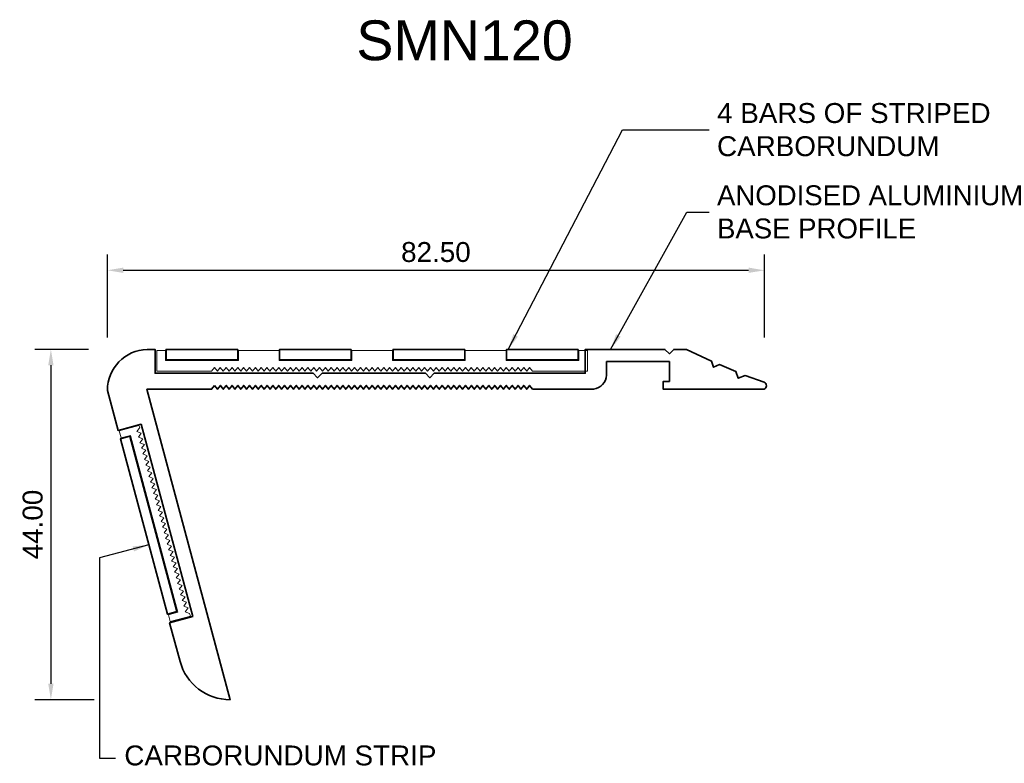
# Model space of a CAD drawing. Header units: millimetres. Extents: x -16 to 108, y -47 to 46.
import ezdxf

# ---------------------------------------------------------------- set-up
doc = ezdxf.new("R2010")
doc.units = ezdxf.units.MM
for name, color, linetype, lineweight in [('FS-DETAIL', 3, 'Continuous', 35), ('FS-DETAIL-THIN', 8, 'Continuous', 13), ('FS-DIM', 14, 'Continuous', 15), ('FS-TEXT', 7, 'Continuous', 25)]:
    doc.layers.add(name, color=color, linetype=linetype, lineweight=lineweight)
doc.styles.add('Arial', font='arial.ttf', dxfattribs={"height": 2.5})
doc.dimstyles.new('Diagonal_2.5mm Arial', dxfattribs={"dimtxt": 2.5, "dimasz": 2, "dimexe": 2, "dimexo": 3, "dimgap": 1, "dimtad": 1, "dimzin": 0, "dimdsep": 46, "dimtxsty": 'Arial', "dimcen": 2, "dimdle": 4, "dimclrd": 256, "dimclre": 256, "dimclrt": 50, "dimaunit": 1, "dimadec": 0, "dimazin": 0, "dimtfac": 1, "dimtix": 1, "dimtmove": 2, "dimatfit": 3, "dimfxl": 1, "dimtvp": 1, "dimtolj": 1, "dimtzin": 0, "dimarcsym": 0})
doc.dimstyles.new('Diagonal_2.5mm Arial$7', dxfattribs={"dimtxt": 2.5, "dimasz": 2, "dimexe": 2, "dimexo": 3, "dimgap": 1, "dimtad": 0, "dimzin": 0, "dimdsep": 46, "dimtxsty": 'Arial', "dimcen": 2, "dimdle": 4, "dimclrd": 1, "dimclre": 256, "dimclrt": 7, "dimaunit": 1, "dimadec": 0, "dimazin": 0, "dimtfac": 1, "dimtix": 1, "dimtmove": 2, "dimatfit": 3, "dimfxl": 1, "dimtvp": 1, "dimtolj": 1, "dimtzin": 0, "dimarcsym": 0})

# ---------------------------------------------------------------- blocks, each defined once
blk = doc.blocks.new('*D0')
at = {"layer": 'Defpoints', "color": 0, "transparency": 16777216}
for p in [(77.54, 14.93), (-4.96, 3.5), (77.54, 3.5)]:
    blk.add_point(p, dxfattribs=at)
at = {"layer": 'FS-DIM', "lineweight": -2, "transparency": 16777216}
for p, q in [((-4.96, 6.5), (-4.96, 16.93)), ((77.54, 6.5), (77.54, 16.93)), ((-2.96, 14.93), (75.54, 14.93))]:
    blk.add_line(p, q, dxfattribs=at)
at = {"layer": 'FS-DIM', "transparency": 16777216}
for points in [[(-2.96, 15.27), (-2.96, 14.6), (-4.96, 14.93)], [(75.54, 15.27), (75.54, 14.6), (77.54, 14.93)]]:
    blk.add_solid(points, dxfattribs=at)
at = {"layer": 'FS-DIM', "color": 50, "transparency": 16777216, "insert": (36.29, 17.21), "char_height": 2.5, "attachment_point": 5, "style": 'Arial'}
blk.add_mtext('\\A1;82.50', dxfattribs=at)
blk = doc.blocks.new('*D1')
at = {"layer": 'Defpoints', "color": 0, "transparency": 16777216}
for p in [(-4.35, 5), (-12.05, -39), (-3.61, -39)]:
    blk.add_point(p, dxfattribs=at)
at = {"layer": 'FS-DIM', "lineweight": -2, "transparency": 16777216}
for p, q in [((-7.35, 5), (-14.05, 5)), ((-12.05, 3), (-12.05, -37)), ((-6.61, -39), (-14.05, -39))]:
    blk.add_line(p, q, dxfattribs=at)
at = {"layer": 'FS-DIM', "transparency": 16777216}
for points in [[(-12.39, 3), (-11.72, 3), (-12.05, 5)], [(-12.39, -37), (-11.72, -37), (-12.05, -39)]]:
    blk.add_solid(points, dxfattribs=at)
at = {"layer": 'FS-DIM', "color": 50, "transparency": 16777216, "insert": (-14.33, -17), "char_height": 2.5, "attachment_point": 5, "rotation": 90, "style": 'Arial'}
blk.add_mtext('\\A1;44.00', dxfattribs=at)
blk = doc.blocks.new('FS_SMI510')
at = {"layer": 'FS-DETAIL', "flags": 128}
for points in [[(10.38, 3), (1.38, 3), (1.38, 1.69), (10.38, 1.69)], [(24.63, 3), (15.63, 3), (15.63, 1.69), (24.63, 1.69)], [(38.88, 3), (29.88, 3), (29.88, 1.69), (38.88, 1.69)], [(53.13, 3), (44.13, 3), (44.13, 1.69), (53.13, 1.69)]]:
    blk.add_lwpolyline(points, close=True, dxfattribs=at)
at = {"layer": 'FS-DETAIL-THIN'}
for p, q in [((1.29, 2.85), (0.19, 2.85)), ((0.19, 0.25), (0.19, 2.85)), ((1.29, 1.62), (1.29, 2.85)), ((15.57, 2.85), (10.48, 2.85)), ((10.48, 2.85), (10.48, 1.62)), ((15.57, 1.62), (15.57, 2.85)), ((29.82, 2.85), (24.69, 2.85)), ((24.69, 2.85), (24.69, 1.62)), ((29.82, 1.62), (29.82, 2.85)), ((44.07, 2.85), (38.94, 2.85)), ((38.94, 2.85), (38.94, 1.62)), ((44.07, 1.62), (44.07, 2.85)), ((54.29, 2.85), (53.19, 2.85)), ((53.19, 2.85), (53.19, 1.62)), ((54.29, 2.85), (54.29, 0.25)), ((10.48, 1.62), (1.29, 1.62)), ((24.69, 1.62), (15.57, 1.62)), ((38.94, 1.62), (29.82, 1.62)), ((53.19, 1.62), (44.07, 1.62)), ((0.19, 0.25), (7.08, 0.25)), ((7.08, 0.25), (7.45, 0.73)), ((7.45, 0.73), (7.82, 0.25)), ((7.82, 0.25), (8.18, 0.73)), ((8.18, 0.73), (8.55, 0.25)), ((8.55, 0.25), (8.92, 0.73)), ((8.92, 0.73), (9.28, 0.25)), ((9.28, 0.25), (9.65, 0.73)), ((9.65, 0.73), (10.01, 0.25)), ((10.01, 0.25), (10.38, 0.73)), ((10.38, 0.73), (10.75, 0.25)), ((10.75, 0.25), (11.11, 0.73)), ((11.11, 0.73), (11.48, 0.25)), ((11.48, 0.25), (11.85, 0.73)), ((11.85, 0.73), (12.21, 0.25)), ((12.21, 0.25), (12.58, 0.73)), ((12.58, 0.73), (12.95, 0.25)), ((12.95, 0.25), (13.31, 0.73)), ((13.31, 0.73), (13.68, 0.25)), ((13.68, 0.25), (14.04, 0.73)), ((14.04, 0.73), (14.41, 0.25)), ((14.41, 0.25), (14.78, 0.73)), ((14.78, 0.73), (15.14, 0.25)), ((15.14, 0.25), (15.51, 0.73)), ((15.51, 0.73), (15.88, 0.25)), ((15.88, 0.25), (16.24, 0.73)), ((16.24, 0.73), (16.61, 0.25)), ((16.61, 0.25), (16.98, 0.73)), ((16.98, 0.73), (17.34, 0.25)), ((17.34, 0.25), (17.71, 0.73)), ((17.71, 0.73), (18.08, 0.25)), ((18.08, 0.25), (18.44, 0.73)), ((18.44, 0.73), (18.81, 0.25)), ((18.81, 0.25), (19.17, 0.73)), ((19.17, 0.73), (19.54, 0.25)), ((19.54, 0.25), (19.91, 0.73)), ((19.91, 0.73), (20.27, 0.25)), ((20.27, 0.25), (20.64, 0.73)), ((20.64, 0.73), (21.01, 0.25)), ((21.01, 0.25), (21.37, 0.73)), ((21.37, 0.73), (21.74, 0.25)), ((21.74, 0.25), (22.11, 0.73)), ((22.11, 0.73), (22.47, 0.25)), ((22.47, 0.25), (22.84, 0.73)), ((22.84, 0.73), (23.2, 0.25)), ((23.2, 0.25), (23.57, 0.73)), ((23.57, 0.73), (23.94, 0.25)), ((23.94, 0.25), (24.3, 0.73)), ((24.3, 0.73), (24.67, 0.25)), ((24.67, 0.25), (25.04, 0.73)), ((25.04, 0.73), (25.4, 0.25)), ((25.4, 0.25), (25.77, 0.73)), ((25.77, 0.73), (26.14, 0.25)), ((26.14, 0.25), (26.5, 0.73)), ((26.5, 0.73), (26.87, 0.25)), ((26.87, 0.25), (27.24, 0.73)), ((27.24, 0.73), (27.6, 0.25)), ((27.6, 0.25), (27.97, 0.73)), ((27.97, 0.73), (28.33, 0.25)), ((28.33, 0.25), (28.7, 0.73)), ((28.7, 0.73), (29.07, 0.25)), ((29.07, 0.25), (29.43, 0.73)), ((29.43, 0.73), (29.8, 0.25)), ((29.8, 0.25), (30.17, 0.73)), ((30.17, 0.73), (30.53, 0.25)), ((30.53, 0.25), (30.9, 0.73)), ((30.9, 0.73), (31.27, 0.25)), ((31.27, 0.25), (31.63, 0.73)), ((31.63, 0.73), (32, 0.25)), ((32, 0.25), (32.36, 0.73)), ((32.36, 0.73), (32.73, 0.25)), ((32.73, 0.25), (33.1, 0.73)), ((33.1, 0.73), (33.46, 0.25)), ((33.46, 0.25), (33.83, 0.73)), ((33.83, 0.73), (34.2, 0.25)), ((34.2, 0.25), (34.56, 0.73)), ((34.56, 0.73), (34.93, 0.25)), ((34.93, 0.25), (35.3, 0.73)), ((35.3, 0.73), (35.66, 0.25)), ((35.66, 0.25), (36.03, 0.73)), ((36.03, 0.73), (36.4, 0.25)), ((36.4, 0.25), (36.76, 0.73)), ((36.76, 0.73), (37.13, 0.25)), ((37.13, 0.25), (37.49, 0.73)), ((37.49, 0.73), (37.86, 0.25)), ((37.86, 0.25), (38.23, 0.73)), ((38.23, 0.73), (38.59, 0.25)), ((38.59, 0.25), (38.96, 0.73)), ((38.96, 0.73), (39.33, 0.25)), ((39.33, 0.25), (39.69, 0.73)), ((39.69, 0.73), (40.06, 0.25)), ((40.06, 0.25), (40.43, 0.73)), ((40.43, 0.73), (40.79, 0.25)), ((40.79, 0.25), (41.16, 0.73)), ((41.16, 0.73), (41.52, 0.25)), ((41.52, 0.25), (41.89, 0.73)), ((41.89, 0.73), (42.26, 0.25)), ((42.26, 0.25), (42.62, 0.73)), ((42.62, 0.73), (42.99, 0.25)), ((42.99, 0.25), (43.36, 0.73)), ((43.36, 0.73), (43.72, 0.25)), ((43.72, 0.25), (44.09, 0.73)), ((44.09, 0.73), (44.46, 0.25)), ((44.46, 0.25), (44.82, 0.73)), ((44.82, 0.73), (45.19, 0.25)), ((45.19, 0.25), (45.56, 0.73)), ((45.56, 0.73), (45.92, 0.25)), ((45.92, 0.25), (46.29, 0.73)), ((46.29, 0.73), (46.65, 0.25)), ((46.65, 0.25), (47.02, 0.73)), ((47.02, 0.73), (47.39, 0.25)), ((47.39, 0.25), (54.29, 0.25))]:
    blk.add_line(p, q, dxfattribs=at)
blk = doc.blocks.new('FS_SMN120')
at = {"layer": 'FS-DETAIL'}
blk.add_lwpolyline([(8.49, 0.48), (8.86, 0), (9.23, 0.48), (9.59, 0), (9.96, 0.48), (10.33, 0), (10.69, 0.48), (11.06, 0), (11.42, 0.48), (11.79, 0), (12.16, 0.48), (12.52, 0), (12.89, 0.48), (13.26, 0), (13.62, 0.48), (13.99, 0), (14.36, 0.48), (14.72, 0), (15.09, 0.48), (15.46, 0), (15.82, 0.48), (16.19, 0), (16.55, 0.48), (16.92, 0), (17.29, 0.48), (17.65, 0), (18.02, 0.48), (18.39, 0), (18.75, 0.48), (19.12, 0), (19.49, 0.48), (19.85, 0), (20.22, 0.48), (20.58, 0), (20.95, 0.48), (21.32, 0), (21.68, 0.48), (22.05, 0), (22.42, 0.48), (22.78, 0), (23.15, 0.48), (23.52, 0), (23.88, 0.48), (24.25, 0), (24.62, 0.48), (24.98, 0), (25.35, 0.48), (25.71, 0), (26.08, 0.48), (26.45, 0), (26.81, 0.48), (27.18, 0), (27.55, 0.48), (27.91, 0), (28.28, 0.48), (28.65, 0), (29.01, 0.48), (29.38, 0), (29.38, 0), (29.74, 0.48), (30.11, 0), (30.48, 0.48), (30.84, 0), (31.21, 0.48), (31.58, 0), (31.94, 0.48), (32.31, 0), (32.68, 0.48), (33.04, 0), (33.41, 0.48), (33.78, 0), (34.14, 0.48), (34.51, 0), (34.87, 0.48), (35.24, 0), (35.61, 0.48), (35.97, 0), (36.34, 0.48), (36.71, 0), (37.07, 0.48), (37.44, 0), (37.81, 0.48), (38.17, 0), (38.54, 0.48), (38.9, 0), (39.27, 0.48), (39.64, 0), (40, 0.48), (40.37, 0), (40.74, 0.48), (41.1, 0), (41.47, 0.48), (41.84, 0), (42.2, 0.48), (42.57, 0), (42.94, 0.48), (43.3, 0), (43.67, 0.48), (44.03, 0), (44.4, 0.48), (44.77, 0), (45.13, 0.48), (45.5, 0), (45.87, 0.48), (46.23, 0), (46.6, 0.48), (46.97, 0), (47.33, 0.48), (47.7, 0), (48.06, 0.48), (48.43, 0), (56.09, 0, 0.363366), (57.72, 1.75), (57.72, 3.47), (65.62, 3.47), (65.62, 0.97), (64.83, 0.97), (64.83, 0), (77.49, 0, 0.723376), (77.49, 0.86), (75.13, 1.71), (74.26, 1.38), (73.95, 2.21), (71.88, 3.09), (71.16, 2.75), (70.9, 3.5), (67.76, 5), (66.16, 5), (65.6, 4.44), (65.04, 5), (55.04, 5), (55.04, 2), (36.09, 2), (35.53, 1.44), (34.97, 2), (21.99, 2), (21.43, 1.44), (20.87, 2), (1.04, 2), (1.04, 5), (0.04, 5, 0.407474), (-4.96, -0.16), (-3.62, -5.18), (-0.72, -4.4), (5.75, -28.55), (2.85, -29.33), (4.16, -34.2, 0.338379), (10.45, -39), (0, 0), (8.13, 0)], format="xyb", close=True, dxfattribs=at)
blk.add_lwpolyline([(3.78, -27.94), (-2.13, -5.92), (-3.33, -6.24), (2.57, -28.27)], close=True, dxfattribs=at)
at = {"layer": 'FS-DETAIL-THIN'}
blk.add_lwpolyline([(-0.99, -4.58), (-3.5, -5.25), (-3.24, -6.12), (-2.05, -5.8), (3.9, -28.01), (2.71, -28.33), (2.94, -29.2), (5.46, -28.53), (5.37, -28.19), (4.81, -27.96), (5.18, -27.48), (4.62, -27.25), (4.99, -26.77), (4.43, -26.54), (4.8, -26.07), (4.24, -25.84), (4.61, -25.36), (4.05, -25.13), (4.42, -24.65), (3.86, -24.42), (4.23, -23.94), (3.67, -23.71), (4.04, -23.24), (3.48, -23), (3.85, -22.53), (3.29, -22.3), (3.66, -21.82), (3.1, -21.59), (3.47, -21.11), (2.91, -20.88), (3.28, -20.4), (2.73, -20.17), (3.09, -19.7), (2.54, -19.47), (2.9, -18.99), (2.35, -18.76), (2.71, -18.28), (2.16, -18.05), (2.52, -17.57), (1.97, -17.34), (2.33, -16.86), (1.78, -16.63), (2.14, -16.16), (1.59, -15.93), (1.95, -15.45), (1.4, -15.22), (1.76, -14.74), (1.21, -14.51), (1.57, -14.03), (1.02, -13.8), (1.38, -13.33), (0.83, -13.09), (1.19, -12.62), (0.64, -12.39), (1, -11.91), (0.45, -11.68), (0.81, -11.2), (0.26, -10.97), (0.62, -10.49), (0.07, -10.26), (0.43, -9.79), (-0.12, -9.56), (0.24, -9.08), (-0.31, -8.85), (0.05, -8.37), (-0.5, -8.14), (-0.14, -7.66), (-0.69, -7.43), (-0.32, -6.96), (-0.88, -6.72), (-0.51, -6.25), (-1.07, -6.02), (-0.7, -5.54), (-1.26, -5.31), (-0.89, -4.83)], close=True, dxfattribs=at)
blk.add_blockref('FS_SMI510', (1.04, 2))

msp = doc.modelspace()

# ---------------------------------------------------------------- block references
msp.add_blockref('FS_SMN120', (0, 0))

# ---------------------------------------------------------------- texts
at = {"layer": 'FS-TEXT', "color": 7, "insert": (26.298, 46.32), "char_height": 5, "width": 31.8, "attachment_point": 1, "line_spacing_factor": 0.938532, "style": 'Arial', "bg_fill": 3, "box_fill_scale": 1.25, "bg_fill_color": 7, "bg_fill_transparency": 0}
msp.add_mtext('SMN120', dxfattribs=at)
at = {"layer": 'FS-TEXT', "color": 7, "char_height": 2.5, "attachment_point": 4, "style": 'Arial'}
for s, insert in [('4 BARS OF STRIPED \\PCARBORUNDUM', (71.588, 32.585)), ('ANODISED ALUMINIUM \\PBASE PROFILE', (71.588, 22.25)), ('CARBORUNDUM STRIP', (-2.833, -46.024))]:
    msp.add_mtext(s, dxfattribs=dict(at, insert=insert))

# ---------------------------------------------------------------- dimensions: what is measured, and where the dimension line sits
at = {"layer": 'FS-DIM'}
dim = msp.add_linear_dim(base=(77.542, 14.933), p1=(-4.956, 3.5), p2=(77.542, 3.5), dimstyle='Diagonal_2.5mm Arial', dxfattribs=at)
dim.commit()
dim.dimension.update_dxf_attribs({"geometry": '*D0', "text_midpoint": (36.293, 17.209)})
dim = msp.add_linear_dim(base=(-12.053, -38.997), p1=(-4.35, 5), p2=(-3.607, -38.997), angle=90, dimstyle='Diagonal_2.5mm Arial', dxfattribs=at)
dim.commit()
dim.dimension.update_dxf_attribs({"geometry": '*D1', "text_midpoint": (-14.33, -16.999)})

# ---------------------------------------------------------------- leaders
at = {"layer": 'FS-TEXT', "annotation_type": 0, "has_hookline": 1}
for points, hookline_direction, text_width in [([(45.374, 4.984), (59.72, 32.585), (70.588, 32.585)], 1, 34.12), ([(58.231, 5), (67.783, 22.25), (70.588, 22.25)], 1, 38.545), ([(0.234, -19.555), (-5.949, -21.196), (-5.949, -46.362), (-3.949, -46.362)], 0, 38.545)]:
    msp.add_leader(points, dimstyle='Diagonal_2.5mm Arial$7', override={"dimscale": 0}, dxfattribs=dict(at, hookline_direction=hookline_direction, text_width=text_width))

doc.saveas('drawing.dxf')
